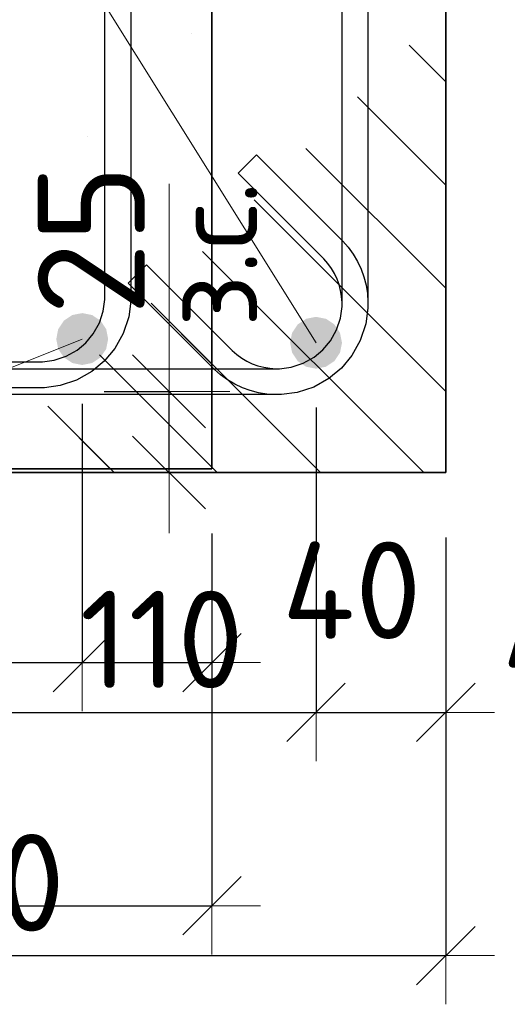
# Model space of a CAD drawing. Header units: metres. Extents: x -38 to 97, y -15 to 21.
# Tile 24 of 205: x 72.341 to 72.491, y 2.02 to 2.324. Entities that reach past the tile are written whole.
import ezdxf

# ---------------------------------------------------------------- set-up
doc = ezdxf.new("R2010")
doc.units = ezdxf.units.M
doc.header["$PDMODE"] = 65
for name, color, linetype, lineweight in [('XR$3$Арм.стержн. Хомут', 240, 'Continuous', 35), ('XR$3$Арм.стержн.горизонт. 1', 180, 'Continuous', 35), ('XR$3$Размерная линия (1)', 7, 'Continuous', 13), ('XR$3$Размерная линия_ общее', 7, 'Continuous', 13), ('XR$4$Арм.стержн. Арматура края', 96, 'Continuous', 35), ('XR$4$Арм.стержн.горизонт. 1', 180, 'Continuous', 35), ('XR$4$Размерная линия (1)', 7, 'Continuous', 13)]:
    doc.layers.add(name, color=color, linetype=linetype, lineweight=lineweight)
doc.styles.add('ISOCPEUR', font='txt')
doc.dimstyles.new('DIMSTYLE_11', dxfattribs={"dimtxt": 0.033, "dimasz": 0.0375, "dimexe": 0, "dimexo": 0, "dimgap": 0.0165, "dimtad": 2, "dimdec": 0, "dimlfac": 1000, "dimrnd": 1, "dimzin": 12, "dimdsep": 46, "dimtxsty": 'ISOCPEUR', "dimblk1": 'ALL_ML_STRICH', "dimblk2": 'ALL_ML_STRICH', "dimsah": 1, "dimcen": 0, "dimclrd": 7, "dimclre": 256, "dimclrt": 7, "dimadec": 0, "dimazin": 0, "dimtfac": 1, "dimtdec": 0, "dimtix": 1, "dimtmove": 2, "dimatfit": 3, "dimfxl": 0, "dimtvp": 1.2, "dimtzin": 0, "dimlwd": 0, "dimlwe": -3, "dimarcsym": 0})
doc.dimstyles.new('DIMSTYLE_23', dxfattribs={"dimtxt": 0.03, "dimasz": 0.03, "dimexe": 0, "dimexo": 0, "dimgap": 0.015, "dimtad": 2, "dimdec": 0, "dimlfac": 1000, "dimrnd": 5, "dimzin": 12, "dimdsep": 46, "dimtxsty": 'ISOCPEUR', "dimblk1": 'ALL_ML_STRICH', "dimblk2": 'ALL_ML_STRICH', "dimsah": 1, "dimcen": 0, "dimclrd": 7, "dimclre": 256, "dimclrt": 7, "dimadec": 0, "dimazin": 0, "dimtfac": 1, "dimtdec": 0, "dimtix": 1, "dimtmove": 2, "dimatfit": 3, "dimfxl": 0, "dimtvp": 1.2, "dimtzin": 0, "dimlwd": 0, "dimlwe": -3, "dimarcsym": 0})
doc.dimstyles.new('DIMSTYLE_24', dxfattribs={"dimtxt": 0.03, "dimasz": 0.03, "dimexe": 0, "dimexo": 0, "dimgap": 0.015, "dimtad": 2, "dimdec": 0, "dimlfac": 1000, "dimrnd": 5, "dimzin": 12, "dimdsep": 46, "dimtxsty": 'ISOCPEUR', "dimblk1": 'ALL_ML_STRICH', "dimblk2": 'ALL_ML_STRICH', "dimsah": 1, "dimcen": 0, "dimclrd": 7, "dimclre": 256, "dimclrt": 7, "dimadec": 0, "dimazin": 0, "dimtfac": 1, "dimtdec": 0, "dimtix": 1, "dimtmove": 2, "dimatfit": 3, "dimfxl": 0, "dimtzin": 0, "dimlwd": 0, "dimlwe": -3, "dimarcsym": 0})
pattern_1 = [(135, (0, 0), (-0.031819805, -0.031819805), [0.4, -0.05, 0, -0.05]), (135, (-0.01591, -0.01591), (-0.031819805, -0.031819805), [0.8, -0.1, 0.1, -0.1])]

# ---------------------------------------------------------------- blocks, each defined once
blk = doc.blocks.new('ALL_ML_STRICH')
at = {"color": 0, "linetype": 'ByBlock', "lineweight": -2}
for p, q in [((0, -0.5), (0, 0.5)), ((-0.3, -0.3), (0.3, 0.3)), ((-1, 0), (0.5, 0))]:
    blk.add_line(p, q, dxfattribs=at)
blk = doc.blocks.new('*D98')
at = {"layer": 'DEFPOINTS', "color": 7, "linetype": 'Continuous', "lineweight": 13, "transparency": 33554687}
for p in [(72.34681, 2.20903), (72.35181, 2.18403), (72.3868, 2.18403)]:
    blk.add_point(p, dxfattribs=at)
at = {"layer": 'XR$3$Размерная линия_ общее', "color": 253, "linetype": 'Continuous', "lineweight": -2, "true_color": 0xa0a0a0, "transparency": 33554687}
for p, q in [((72.36681, 2.20903), (72.3868, 2.20903)), ((72.37181, 2.18403), (72.3868, 2.18403))]:
    blk.add_line(p, q, dxfattribs=at)
at = {"layer": 'XR$3$Размерная линия_ общее', "color": 7, "linetype": 'Continuous', "lineweight": -2, "transparency": 33554687}
blk.add_line((72.3868, 2.18403), (72.3868, 2.20903), dxfattribs=at)
at = {"layer": 'XR$3$Размерная линия_ общее', "color": 7, "linetype": 'Continuous', "lineweight": 13, "transparency": 33554687, "xscale": 0.0375, "yscale": 0.0375, "zscale": 0.0375}
for p, rotation in [((72.3868, 2.20903), 90), ((72.3868, 2.18403), 270)]:
    blk.add_blockref('ALL_ML_STRICH', p, dxfattribs=dict(at, rotation=rotation))
at = {"layer": 'XR$3$Размерная линия_ общее', "color": 7, "linetype": 'Continuous', "lineweight": 13, "transparency": 33554687, "insert": (72.38701, 2.22881), "char_height": 0.027, "width": 0.00135, "attachment_point": 1, "rotation": 90, "line_spacing_factor": 0.60241, "style": 'ISOCPEUR'}
blk.add_mtext('з.с.', dxfattribs=at)
at = {"layer": 'XR$3$Размерная линия_ общее', "color": 7, "linetype": 'Continuous', "lineweight": 13, "transparency": 33554687, "insert": (72.3628, 2.25576), "char_height": 0.033, "width": 0.066, "attachment_point": 5, "rotation": 90, "style": 'ISOCPEUR'}
blk.add_mtext('\\A1;{25}', dxfattribs=at)
blk = doc.blocks.new('*D237')
at = {"layer": 'DEFPOINTS', "color": 7, "linetype": 'Continuous', "lineweight": 13, "transparency": 33554687}
for p in [(72.17211, 2.18403), (72.47211, 2.18403), (72.17211, 2.03505)]:
    blk.add_point(p, dxfattribs=at)
at = {"layer": 'XR$3$Размерная линия (1)', "color": 9, "linetype": 'Continuous', "lineweight": -2, "true_color": 0xc7c7c7, "transparency": 33554687}
for p, q in [((72.17211, 2.16403), (72.17211, 2.03505)), ((72.47211, 2.16403), (72.47211, 2.03505))]:
    blk.add_line(p, q, dxfattribs=at)
at = {"layer": 'XR$3$Размерная линия (1)', "color": 7, "linetype": 'Continuous', "lineweight": -2, "transparency": 33554687}
blk.add_line((72.17211, 2.03505), (72.47211, 2.03505), dxfattribs=at)
at = {"layer": 'XR$3$Размерная линия (1)', "color": 7, "linetype": 'Continuous', "lineweight": 13, "transparency": 33554687, "xscale": 0.03, "yscale": 0.03, "zscale": 0.03, "rotation": 180}
blk.add_blockref('ALL_ML_STRICH', (72.17211, 2.03505), dxfattribs=at)
at = {"layer": 'XR$3$Размерная линия (1)', "color": 7, "linetype": 'Continuous', "lineweight": 13, "transparency": 33554687, "xscale": 0.03, "yscale": 0.03, "zscale": 0.03}
blk.add_blockref('ALL_ML_STRICH', (72.47211, 2.03505), dxfattribs=at)
at = {"layer": 'XR$3$Размерная линия (1)', "color": 7, "linetype": 'Continuous', "lineweight": 13, "transparency": 33554687, "insert": (72.32361, 2.05755), "char_height": 0.03, "width": 0.09, "attachment_point": 5, "style": 'ISOCPEUR'}
blk.add_mtext('\\A1;{300}', dxfattribs=at)
blk = doc.blocks.new('*D240')
at = {"layer": 'DEFPOINTS', "color": 7, "linetype": 'Continuous', "lineweight": 13, "transparency": 33554687}
for p in [(72.32203, 2.22403), (72.43211, 2.22403), (72.32203, 2.11005)]:
    blk.add_point(p, dxfattribs=at)
at = {"layer": 'XR$3$Размерная линия (1)', "color": 9, "linetype": 'Continuous', "lineweight": -2, "true_color": 0xc7c7c7, "transparency": 33554687}
for p, q in [((72.32203, 2.20403), (72.32203, 2.11005)), ((72.43211, 2.20403), (72.43211, 2.11005))]:
    blk.add_line(p, q, dxfattribs=at)
at = {"layer": 'XR$3$Размерная линия (1)', "color": 7, "linetype": 'Continuous', "lineweight": -2, "transparency": 33554687}
blk.add_line((72.32203, 2.11005), (72.43211, 2.11005), dxfattribs=at)
at = {"layer": 'XR$3$Размерная линия (1)', "color": 7, "linetype": 'Continuous', "lineweight": 13, "transparency": 33554687, "xscale": 0.03, "yscale": 0.03, "zscale": 0.03, "rotation": 180}
blk.add_blockref('ALL_ML_STRICH', (72.32203, 2.11005), dxfattribs=at)
at = {"layer": 'XR$3$Размерная линия (1)', "color": 7, "linetype": 'Continuous', "lineweight": 13, "transparency": 33554687, "xscale": 0.03, "yscale": 0.03, "zscale": 0.03}
blk.add_blockref('ALL_ML_STRICH', (72.43211, 2.11005), dxfattribs=at)
at = {"layer": 'XR$3$Размерная линия (1)', "color": 7, "linetype": 'Continuous', "lineweight": 13, "transparency": 33554687, "insert": (72.38457, 2.13255), "char_height": 0.03, "width": 0.09, "attachment_point": 5, "style": 'ISOCPEUR'}
blk.add_mtext('\\A1;{110}', dxfattribs=at)
blk = doc.blocks.new('*D241')
at = {"layer": 'DEFPOINTS', "color": 7, "linetype": 'Continuous', "lineweight": 13, "transparency": 33554687}
for p in [(72.43211, 2.22403), (72.47211, 2.18403), (72.43211, 2.11005)]:
    blk.add_point(p, dxfattribs=at)
at = {"layer": 'XR$3$Размерная линия (1)', "color": 9, "linetype": 'Continuous', "lineweight": -2, "true_color": 0xc7c7c7, "transparency": 33554687}
for p, q in [((72.43211, 2.20403), (72.43211, 2.11005)), ((72.47211, 2.16403), (72.47211, 2.11005))]:
    blk.add_line(p, q, dxfattribs=at)
at = {"layer": 'XR$3$Размерная линия (1)', "color": 7, "linetype": 'Continuous', "lineweight": -2, "transparency": 33554687}
blk.add_line((72.43211, 2.11005), (72.47211, 2.11005), dxfattribs=at)
at = {"layer": 'XR$3$Размерная линия (1)', "color": 7, "linetype": 'Continuous', "lineweight": 13, "transparency": 33554687, "xscale": 0.03, "yscale": 0.03, "zscale": 0.03, "rotation": 180}
blk.add_blockref('ALL_ML_STRICH', (72.43211, 2.11005), dxfattribs=at)
at = {"layer": 'XR$3$Размерная линия (1)', "color": 7, "linetype": 'Continuous', "lineweight": 13, "transparency": 33554687, "xscale": 0.03, "yscale": 0.03, "zscale": 0.03}
blk.add_blockref('ALL_ML_STRICH', (72.47211, 2.11005), dxfattribs=at)
at = {"layer": 'XR$3$Размерная линия (1)', "color": 7, "linetype": 'Continuous', "lineweight": 13, "transparency": 33554687, "insert": (72.51092, 2.13273), "char_height": 0.03, "width": 0.06, "attachment_point": 5, "style": 'ISOCPEUR'}
blk.add_mtext('\\A1;{40}', dxfattribs=at)
blk = doc.blocks.new('*D510')
at = {"layer": 'DEFPOINTS', "color": 7, "linetype": 'Continuous', "lineweight": 13, "transparency": 33554687}
for p in [(72.10003, 2.18518), (72.40003, 2.18518), (72.10003, 2.05043)]:
    blk.add_point(p, dxfattribs=at)
at = {"layer": 'XR$4$Размерная линия (1)', "color": 9, "linetype": 'Continuous', "lineweight": -2, "true_color": 0xc7c7c7, "transparency": 33554687}
for p, q in [((72.10003, 2.16518), (72.10003, 2.05043)), ((72.40003, 2.16518), (72.40003, 2.05043))]:
    blk.add_line(p, q, dxfattribs=at)
at = {"layer": 'XR$4$Размерная линия (1)', "color": 7, "linetype": 'Continuous', "lineweight": -2, "transparency": 33554687}
blk.add_line((72.10003, 2.05043), (72.40003, 2.05043), dxfattribs=at)
at = {"layer": 'XR$4$Размерная линия (1)', "color": 7, "linetype": 'Continuous', "lineweight": 13, "transparency": 33554687, "xscale": 0.03, "yscale": 0.03, "zscale": 0.03, "rotation": 180}
blk.add_blockref('ALL_ML_STRICH', (72.10003, 2.05043), dxfattribs=at)
at = {"layer": 'XR$4$Размерная линия (1)', "color": 7, "linetype": 'Continuous', "lineweight": 13, "transparency": 33554687, "xscale": 0.03, "yscale": 0.03, "zscale": 0.03}
blk.add_blockref('ALL_ML_STRICH', (72.40003, 2.05043), dxfattribs=at)
at = {"layer": 'XR$4$Размерная линия (1)', "color": 7, "linetype": 'Continuous', "lineweight": 13, "transparency": 33554687, "insert": (72.25128, 2.07293), "char_height": 0.03, "width": 0.075, "attachment_point": 5, "style": 'ISOCPEUR'}
blk.add_mtext('\\W0.83;\\A1;{300}', dxfattribs=at)
blk = doc.blocks.new('*D513')
at = {"layer": 'DEFPOINTS', "color": 7, "linetype": 'Continuous', "lineweight": 13, "transparency": 33554687}
for p in [(72.24995, 2.22518), (72.36003, 2.22518), (72.24995, 2.12543)]:
    blk.add_point(p, dxfattribs=at)
at = {"layer": 'XR$4$Размерная линия (1)', "color": 9, "linetype": 'Continuous', "lineweight": -2, "true_color": 0xc7c7c7, "transparency": 33554687}
for p, q in [((72.24995, 2.20518), (72.24995, 2.12543)), ((72.36003, 2.20518), (72.36003, 2.12543))]:
    blk.add_line(p, q, dxfattribs=at)
at = {"layer": 'XR$4$Размерная линия (1)', "color": 7, "linetype": 'Continuous', "lineweight": -2, "transparency": 33554687}
blk.add_line((72.24995, 2.12543), (72.36003, 2.12543), dxfattribs=at)
at = {"layer": 'XR$4$Размерная линия (1)', "color": 7, "linetype": 'Continuous', "lineweight": 13, "transparency": 33554687, "xscale": 0.03, "yscale": 0.03, "zscale": 0.03, "rotation": 180}
blk.add_blockref('ALL_ML_STRICH', (72.24995, 2.12543), dxfattribs=at)
at = {"layer": 'XR$4$Размерная линия (1)', "color": 7, "linetype": 'Continuous', "lineweight": 13, "transparency": 33554687, "xscale": 0.03, "yscale": 0.03, "zscale": 0.03}
blk.add_blockref('ALL_ML_STRICH', (72.36003, 2.12543), dxfattribs=at)
at = {"layer": 'XR$4$Размерная линия (1)', "color": 7, "linetype": 'Continuous', "lineweight": 13, "transparency": 33554687, "insert": (72.31249, 2.14793), "char_height": 0.03, "width": 0.09, "attachment_point": 5, "style": 'ISOCPEUR'}
blk.add_mtext('\\A1;{110}', dxfattribs=at)
blk = doc.blocks.new('*D514')
at = {"layer": 'DEFPOINTS', "color": 7, "linetype": 'Continuous', "lineweight": 13, "transparency": 33554687}
for p in [(72.36003, 2.22518), (72.40003, 2.18518), (72.36003, 2.12543)]:
    blk.add_point(p, dxfattribs=at)
at = {"layer": 'XR$4$Размерная линия (1)', "color": 9, "linetype": 'Continuous', "lineweight": -2, "true_color": 0xc7c7c7, "transparency": 33554687}
for p, q in [((72.36003, 2.20518), (72.36003, 2.12543)), ((72.40003, 2.16518), (72.40003, 2.12543))]:
    blk.add_line(p, q, dxfattribs=at)
at = {"layer": 'XR$4$Размерная линия (1)', "color": 7, "linetype": 'Continuous', "lineweight": -2, "transparency": 33554687}
blk.add_line((72.36003, 2.12543), (72.40003, 2.12543), dxfattribs=at)
at = {"layer": 'XR$4$Размерная линия (1)', "color": 7, "linetype": 'Continuous', "lineweight": 13, "transparency": 33554687, "xscale": 0.03, "yscale": 0.03, "zscale": 0.03, "rotation": 180}
blk.add_blockref('ALL_ML_STRICH', (72.36003, 2.12543), dxfattribs=at)
at = {"layer": 'XR$4$Размерная линия (1)', "color": 7, "linetype": 'Continuous', "lineweight": 13, "transparency": 33554687, "xscale": 0.03, "yscale": 0.03, "zscale": 0.03}
blk.add_blockref('ALL_ML_STRICH', (72.40003, 2.12543), dxfattribs=at)
at = {"layer": 'XR$4$Размерная линия (1)', "color": 7, "linetype": 'Continuous', "lineweight": 13, "transparency": 33554687, "insert": (72.44311, 2.14771), "char_height": 0.03, "width": 0.06, "attachment_point": 5, "style": 'ISOCPEUR'}
blk.add_mtext('\\A1;{40}', dxfattribs=at)

msp = doc.modelspace()

# ---------------------------------------------------------------- hatches: boundary and pattern name
at = {"linetype": 'Continuous', "lineweight": 13, "transparency": 33554687}
h = msp.add_hatch(dxfattribs=at)
h.set_pattern_fill('__________540', scale=0.015, style=0, pattern_type=2)
h.set_pattern_definition(pattern_1)
h.paths.add_polyline_path([(72.40003, 2.54518), (72.18003, 2.54518), (72.18003, 2.42518), (72.10003, 2.38518), (72.10003, 2.18518), (72.40003, 2.18518)], flags=0)
h = msp.add_hatch(dxfattribs=at)
h.set_pattern_fill('__________540', scale=0.015, style=0, pattern_type=2)
h.set_pattern_definition(pattern_1)
h.paths.add_polyline_path([(72.47211, 2.54403), (72.17211, 2.54403), (72.17211, 2.18403), (72.47211, 2.18403)], flags=0)
at = {"layer": 'XR$3$Арм.стержн.горизонт. 1', "linetype": 'Continuous', "lineweight": 50, "transparency": 33554687}
msp.add_hatch(color=7, dxfattribs=at).paths.add_polyline_path([(72.44011, 2.22403), (72.4395, 2.2271), (72.43777, 2.22969), (72.43517, 2.23142), (72.43211, 2.23203), (72.42905, 2.23142), (72.42645, 2.22969), (72.42472, 2.2271), (72.42411, 2.22403), (72.42472, 2.22097), (72.42645, 2.21838), (72.42905, 2.21664), (72.43211, 2.21603), (72.43517, 2.21664), (72.43777, 2.21838), (72.4395, 2.22097)])
at = {"layer": 'XR$4$Арм.стержн.горизонт. 1', "linetype": 'Continuous', "lineweight": 50, "transparency": 33554687}
msp.add_hatch(color=7, dxfattribs=at).paths.add_polyline_path([(72.36803, 2.22518), (72.36742, 2.22825), (72.36568, 2.23084), (72.36309, 2.23258), (72.36003, 2.23318), (72.35696, 2.23258), (72.35437, 2.23084), (72.35263, 2.22825), (72.35203, 2.22518), (72.35263, 2.22212), (72.35437, 2.21953), (72.35696, 2.21779), (72.36003, 2.21718), (72.36309, 2.21779), (72.36568, 2.21953), (72.36742, 2.22212)])

# ---------------------------------------------------------------- linework, layer by layer
at = {"color": 7, "linetype": 'Continuous', "lineweight": 35, "transparency": 33554687}
for p, q in [((72.40003, 2.18518), (72.40003, 2.34518)), ((72.47211, 2.18403), (72.47211, 2.34403)), ((72.10003, 2.18518), (72.40003, 2.18518)), ((72.17211, 2.18403), (72.47211, 2.18403))]:
    msp.add_line(p, q, dxfattribs=at)
at = {"color": 7, "linetype": 'Continuous', "lineweight": 13, "transparency": 33554687}
msp.add_line((72.3868, 2.20903), (72.3868, 2.27303), dxfattribs=at)
at = {"layer": 'XR$3$Арм.стержн. Хомут', "color": 40, "linetype": 'Continuous', "lineweight": 25, "transparency": 33554687}
for points in [[(72.44811, 2.49136), (72.44811, 2.23471), (72.44743, 2.22983), (72.44575, 2.22475), (72.44314, 2.22007), (72.43992, 2.21622), (72.43607, 2.21301), (72.43139, 2.21039), (72.42631, 2.20871), (72.42143, 2.20803), (72.41944, 2.20803), (72.41692, 2.20821), (72.41435, 2.20863), (72.41181, 2.20929), (72.40939, 2.21016), (72.40706, 2.21125), (72.4048, 2.21258), (72.40269, 2.21411), (72.40078, 2.21577), (72.37415, 2.2424), (72.3798, 2.24805)], [(72.44811, 2.49136), (72.44811, 2.23471), (72.44743, 2.22983), (72.44575, 2.22475), (72.44314, 2.22007), (72.43992, 2.21622), (72.43607, 2.21301), (72.43139, 2.21039), (72.42631, 2.20871), (72.42143, 2.20803), (72.41944, 2.20803), (72.41692, 2.20821), (72.41435, 2.20863), (72.41181, 2.20929), (72.40939, 2.21016), (72.40706, 2.21125), (72.4048, 2.21258), (72.40269, 2.21411), (72.40078, 2.21577), (72.37415, 2.2424), (72.3798, 2.24805)], [(72.3798, 2.24805), (72.40624, 2.22162), (72.40766, 2.22039), (72.40918, 2.21929), (72.41079, 2.21834), (72.41246, 2.21756), (72.41418, 2.21694), (72.41599, 2.21647), (72.41785, 2.21617), (72.41973, 2.21603), (72.42088, 2.21603), (72.42449, 2.21654), (72.42816, 2.21774), (72.43151, 2.21962), (72.43424, 2.2219), (72.43652, 2.22463), (72.4384, 2.22799), (72.43961, 2.23165), (72.44011, 2.23526), (72.44011, 2.4908)], [(72.3798, 2.24805), (72.40624, 2.22162), (72.40766, 2.22039), (72.40918, 2.21929), (72.41079, 2.21834), (72.41246, 2.21756), (72.41418, 2.21694), (72.41599, 2.21647), (72.41785, 2.21617), (72.41973, 2.21603), (72.42088, 2.21603), (72.42449, 2.21654), (72.42816, 2.21774), (72.43151, 2.21962), (72.43424, 2.2219), (72.43652, 2.22463), (72.4384, 2.22799), (72.43961, 2.23165), (72.44011, 2.23526), (72.44011, 2.4908)], [(72.2233, 2.21603), (72.42088, 2.21603), (72.42449, 2.21654), (72.42816, 2.21774), (72.43151, 2.21962), (72.43424, 2.2219), (72.43652, 2.22463), (72.4384, 2.22799), (72.43961, 2.23165), (72.44011, 2.23526), (72.44011, 2.23642), (72.43998, 2.2383), (72.43968, 2.24015), (72.43921, 2.24196), (72.43858, 2.24369), (72.4378, 2.24535), (72.43685, 2.24696), (72.43576, 2.24848), (72.43452, 2.24991), (72.40809, 2.27634), (72.41374, 2.282), (72.44038, 2.25536), (72.44203, 2.25346), (72.44356, 2.25134), (72.44489, 2.24908), (72.44598, 2.24675), (72.44686, 2.24433), (72.44751, 2.2418), (72.44793, 2.23922), (72.44811, 2.2367), (72.44811, 2.23471), (72.44743, 2.22983), (72.44575, 2.22475), (72.44314, 2.22007), (72.43992, 2.21622), (72.43607, 2.21301), (72.43139, 2.21039), (72.42631, 2.20871), (72.42143, 2.20803), (72.22275, 2.20803)], [(72.2233, 2.21603), (72.42088, 2.21603), (72.42449, 2.21654), (72.42816, 2.21774), (72.43151, 2.21962), (72.43424, 2.2219), (72.43652, 2.22463), (72.4384, 2.22799), (72.43961, 2.23165), (72.44011, 2.23526), (72.44011, 2.23642), (72.43998, 2.2383), (72.43968, 2.24015), (72.43921, 2.24196), (72.43858, 2.24369), (72.4378, 2.24535), (72.43685, 2.24696), (72.43576, 2.24848), (72.43452, 2.24991), (72.40809, 2.27634), (72.41374, 2.282), (72.44038, 2.25536), (72.44203, 2.25346), (72.44356, 2.25134), (72.44489, 2.24908), (72.44598, 2.24675), (72.44686, 2.24433), (72.44751, 2.2418), (72.44793, 2.23922), (72.44811, 2.2367), (72.44811, 2.23471), (72.44743, 2.22983), (72.44575, 2.22475), (72.44314, 2.22007), (72.43992, 2.21622), (72.43607, 2.21301), (72.43139, 2.21039), (72.42631, 2.20871), (72.42143, 2.20803), (72.22275, 2.20803)]]:
    msp.add_lwpolyline(points, dxfattribs=at)
at = {"layer": 'XR$3$Арм.стержн.горизонт. 1', "color": 7, "linetype": 'Continuous', "lineweight": 13, "transparency": 33554687}
msp.add_line((72.16184, 2.65643), (72.43211, 2.22403), dxfattribs=at)
at = {"layer": 'XR$4$Арм.стержн. Арматура края', "color": 40, "linetype": 'Continuous', "lineweight": 25, "transparency": 33554687}
for points in [[(72.37503, 2.44518), (72.37503, 2.23686), (72.37435, 2.23198), (72.37267, 2.2269), (72.37005, 2.22222), (72.36684, 2.21837), (72.36299, 2.21516), (72.35831, 2.21254), (72.35323, 2.21086), (72.34835, 2.21018), (72.1517, 2.21018), (72.14682, 2.21086), (72.14174, 2.21254), (72.13707, 2.21516), (72.13322, 2.21837), (72.13, 2.22222), (72.12738, 2.2269), (72.1257, 2.23198), (72.12503, 2.23686), (72.12503, 2.35223)], [(72.13303, 2.35183), (72.13303, 2.23742), (72.13353, 2.2338), (72.13474, 2.23014), (72.13661, 2.22678), (72.13889, 2.22405), (72.14162, 2.22177), (72.14498, 2.21989), (72.14864, 2.21869), (72.15226, 2.21818), (72.34779, 2.21818), (72.35141, 2.21869), (72.35507, 2.21989), (72.35843, 2.22177), (72.36116, 2.22405), (72.36344, 2.22678), (72.36532, 2.23014), (72.36652, 2.2338), (72.36703, 2.23742), (72.36703, 2.44518)]]:
    msp.add_lwpolyline(points, dxfattribs=at)
at = {"layer": 'XR$4$Арм.стержн.горизонт. 1', "color": 7, "linetype": 'Continuous', "lineweight": 13, "transparency": 33554687}
msp.add_line((72.00038, 2.08015), (72.36003, 2.22518), dxfattribs=at)

# ---------------------------------------------------------------- dimensions: what is measured, and where the dimension line sits
at = {"layer": 'XR$3$Размерная линия (1)', "color": 7, "linetype": 'Continuous', "lineweight": 13, "transparency": 33554687}
for base, p1, p2, dimstyle, picture, middle in [((72.43211, 2.11005), (72.32203, 2.20403), (72.43211, 2.20403), 'DIMSTYLE_24', '*D240', (72.38457, 2.13255)), ((72.47211, 2.11005), (72.43211, 2.20403), (72.47211, 2.16403), 'DIMSTYLE_23', '*D241', (72.51092, 2.13273)), ((72.47211, 2.03505), (72.17211, 2.16403), (72.47211, 2.16403), 'DIMSTYLE_24', '*D237', (72.32361, 2.05755))]:
    dim = msp.add_linear_dim(base=base, p1=p1, p2=p2, dimstyle=dimstyle, override={"dimpost": '<>', "dimclrd": 7, "dimclre": 9, "dimclrt": 7, "dimlwd": 0, "dimlwe": 65533}, dxfattribs=at)
    dim.commit()
    dim.dimension.update_dxf_attribs({"geometry": picture, "text_midpoint": middle, "dimtype": 160})
at = {"layer": 'XR$3$Размерная линия_ общее', "color": 7, "linetype": 'Continuous', "lineweight": 13, "transparency": 33554687}
dim = msp.add_linear_dim(base=(72.3868, 2.20903), p1=(72.37181, 2.18403), p2=(72.36681, 2.20903), angle=90, text='<>\\Xз.с.', dimstyle='DIMSTYLE_11', override={"dimpost": '<>', "dimclrd": 7, "dimclre": 253, "dimclrt": 7, "dimlwd": 0, "dimlwe": 65533}, dxfattribs=at)
dim.commit()
dim.dimension.update_dxf_attribs({"geometry": '*D98', "text_midpoint": (72.3628, 2.25576), "dimtype": 160})
at = {"layer": 'XR$4$Размерная линия (1)', "color": 7, "linetype": 'Continuous', "lineweight": 13, "transparency": 33554687}
for base, p1, p2, dimstyle, picture, middle in [((72.36003, 2.12543), (72.24995, 2.20518), (72.36003, 2.20518), 'DIMSTYLE_24', '*D513', (72.31249, 2.14793)), ((72.40003, 2.12543), (72.36003, 2.20518), (72.40003, 2.16518), 'DIMSTYLE_23', '*D514', (72.44311, 2.14771)), ((72.40003, 2.05043), (72.10003, 2.16518), (72.40003, 2.16518), 'DIMSTYLE_24', '*D510', (72.25128, 2.07293))]:
    dim = msp.add_linear_dim(base=base, p1=p1, p2=p2, dimstyle=dimstyle, override={"dimpost": '<>', "dimclrd": 7, "dimclre": 9, "dimclrt": 7, "dimlwd": 0, "dimlwe": 65533}, dxfattribs=at)
    dim.commit()
    dim.dimension.update_dxf_attribs({"geometry": picture, "text_midpoint": middle, "dimtype": 160})

doc.saveas('drawing.dxf')
